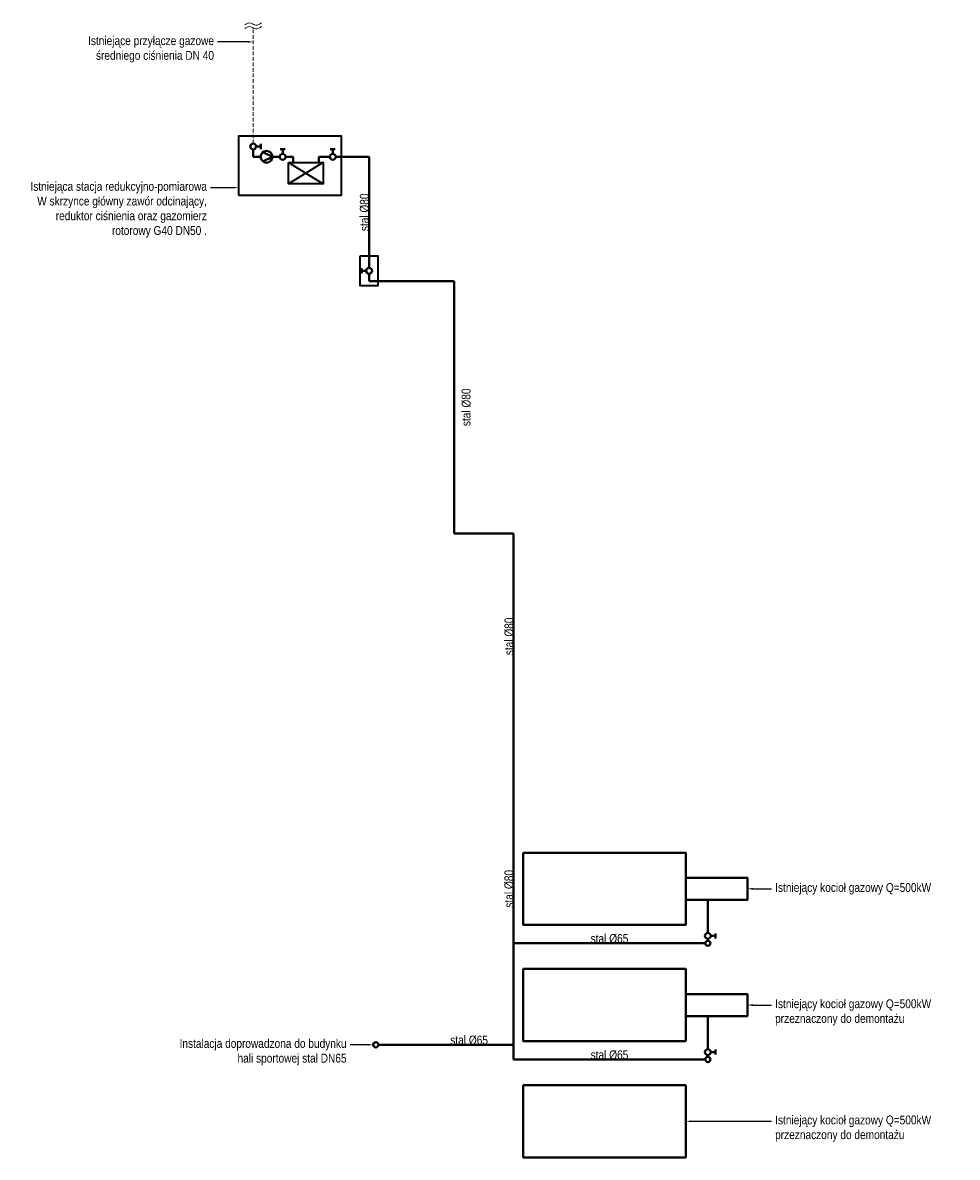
# Model space of a CAD drawing. Header units: centimetres. Extents: x 4745 to 39369, y 17389 to 19524.
# Tile 2 of 188: x 6925 to 8195, y 17866 to 19408. Entities that reach past the tile are written whole.
import ezdxf
from ezdxf import colors
from ezdxf.entities.mleader import LeaderData, LeaderLine
from ezdxf.lldxf.tags import DXFTag
from ezdxf.math import Vec2, Vec3

# ---------------------------------------------------------------- set-up
doc = ezdxf.new("R2010")
doc.units = ezdxf.units.CM
doc.linetypes.add('DASHED2', pattern=[0.375, 0.25, -0.125])
for name, color, linetype, lineweight in [('gaz', 40, 'Continuous', 40), ('IS_Gaz', 40, 'Continuous', 40), ('IS_gaz 2', 44, 'Continuous', 35), ('IS_Opis', 250, 'Continuous', 9), ('IS_Zimna_woda', 5, 'SOLID', 40)]:
    doc.layers.add(name, color=color, linetype=linetype, lineweight=lineweight)
doc.styles.add('styl1', font='ARIALN.TTF')
tags = doc.linetypes.add('DASH', pattern=[15, 10, -5]).pattern_tags.tags
tags[6:7] = [DXFTag(74, 4), DXFTag(75, 0), DXFTag(340, '0'), DXFTag(46, 0.0), DXFTag(50, 0.0), DXFTag(44, 0.0), DXFTag(45, 0.0)]
tags[4:5] = [DXFTag(74, 4), DXFTag(75, 0), DXFTag(340, '0'), DXFTag(46, 0.0), DXFTag(50, 0.0), DXFTag(44, 0.0), DXFTag(45, 0.0)]
tags = doc.linetypes.add('SOLID', pattern=[10, 10, 0]).pattern_tags.tags
tags[6:7] = [DXFTag(74, 4), DXFTag(75, 0), DXFTag(340, '0'), DXFTag(46, 0.0), DXFTag(50, 0.0), DXFTag(44, 0.0), DXFTag(45, 0.0)]
tags[4:5] = [DXFTag(74, 4), DXFTag(75, 0), DXFTag(340, '0'), DXFTag(46, 0.0), DXFTag(50, 0.0), DXFTag(44, 0.0), DXFTag(45, 0.0)]

# ---------------------------------------------------------------- blocks, each defined once
blk = doc.blocks.new('Reduktor')
at = {"layer": 'IS_Gaz', "color": 18, "true_color": 0x000000}
for q in [(-6.4, 4.8), (6.4, 4.8)]:
    blk.add_line((0, -8), q, dxfattribs=at)
blk.add_circle((0, 0), 8.02, dxfattribs=at)
blk = doc.blocks.new('Zaworek')
at = {"layer": 'IS_Zimna_woda', "color": 18, "true_color": 0x000000}
for p, q in [((2, 0), (5.15, 0)), ((5.15, 1.72), (5.15, -1.72))]:
    blk.add_line(p, q, dxfattribs=at)
blk.add_circle((0, 0), 2, dxfattribs=at)

msp = doc.modelspace()

# ---------------------------------------------------------------- linework, layer by layer
at = {"layer": 'gaz', "color": 18, "linetype": 'DASHED2', "lineweight": 5, "ltscale": 20, "true_color": 0x000000}
msp.add_line((7238.1, 19243.8), (7238.1, 19400.9), dxfattribs=at)
at = {"layer": 'IS_Gaz', "color": 18, "true_color": 0x000000}
for p, q in [((7238.1, 19235.8), (7238.1, 19225.8)), ((7238.1, 19225.8), (7248.1, 19225.8)), ((7264.2, 19225.8), (7274.2, 19225.8)), ((7282.2, 19225.8), (7292.2, 19225.8)), ((7292.2, 19218.1), (7292.2, 19225.8)), ((7327.2, 19218.1), (7327.2, 19225.8)), ((7327.2, 19225.8), (7342.2, 19225.8)), ((7395.6, 19066.8), (7395.6, 19056.8)), ((7856.1, 18160.3), (7856.1, 18162.8)), ((7501.1, 18018.8), (7408.1, 18018.8)), ((7856.1, 18002.3), (7856.1, 18004.8))]:
    msp.add_line(p, q, dxfattribs=at)
at = {"layer": 'IS_Gaz', "color": 18, "linetype": 'DASH', "true_color": 0x000000}
for p, q in [((7350.2, 19225.8), (7395.6, 19225.8)), ((7395.6, 19225.8), (7395.6, 19074.8)), ((7511.1, 19056.8), (7395.6, 19056.8)), ((7511.1, 18713.8), (7511.1, 19056.8)), ((7592.1, 18713.8), (7511.1, 18713.8)), ((7592.1, 17998.8), (7592.1, 18713.8)), ((7856.1, 18170.8), (7856.1, 18215.8)), ((7852.6, 18156.8), (7592.1, 18156.8)), ((7856.1, 18012.8), (7856.1, 18057.8)), ((7501.1, 18018.8), (7592.1, 18018.8)), ((7852.6, 17998.8), (7592.1, 17998.8))]:
    msp.add_line(p, q, dxfattribs=at)
at = {"layer": 'IS_Gaz', "color": 18, "true_color": 0x000000}
for points in [[(7605.1, 18279.8), (7826.1, 18279.8), (7826.1, 18181.8), (7605.1, 18181.8)], [(7826.1, 18245.8), (7909.8, 18245.8), (7909.8, 18215.8), (7826.1, 18215.8)], [(7605.1, 18121.8), (7826.1, 18121.8), (7826.1, 18023.8), (7605.1, 18023.8)], [(7826.1, 18087.8), (7909.8, 18087.8), (7909.8, 18057.8), (7826.1, 18057.8)], [(7605.1, 17963.8), (7826.1, 17963.8), (7826.1, 17865.8), (7605.1, 17865.8)]]:
    msp.add_lwpolyline(points, close=True, dxfattribs=at)
for centre in [(7856.1, 18156.8), (7404.7, 18018.8), (7856.1, 17998.8)]:
    msp.add_circle(centre, 3.5, dxfattribs=at)
at = {"layer": 'IS_gaz 2', "color": 18, "true_color": 0x000000}
for p, q in [((7286.2, 19218.1), (7333.2, 19189.1)), ((7333.2, 19218.1), (7286.2, 19189.1))]:
    msp.add_line(p, q, dxfattribs=at)
for points in [[(7218.1, 19173.8), (7358.1, 19173.8), (7358.1, 19253.8), (7218.1, 19253.8)], [(7286.2, 19218.1), (7333.2, 19218.1), (7333.2, 19189.1), (7286.2, 19189.1)], [(7383.1, 19090.8), (7383.1, 19050.8), (7408.1, 19050.8), (7408.1, 19090.8)]]:
    msp.add_lwpolyline(points, close=True, dxfattribs=at)
at = {"layer": 'IS_Opis'}
for points in [[(7249.6, 19408), (7241.5, 19404.6), (7232.9, 19407.8), (7226.7, 19405)], [(7249.6, 19403), (7241.5, 19399.6), (7232.9, 19402.8), (7226.7, 19400)]]:
    msp.add_spline(points, degree=3, dxfattribs=at)

# ---------------------------------------------------------------- block references
at = {"layer": 'IS_gaz 2', "color": 18, "true_color": 0x000000, "xscale": 1.999999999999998, "yscale": 1.999999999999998, "zscale": 1.999999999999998}
msp.add_blockref('Zaworek', (7238.1, 19239.8), dxfattribs=at)
at = {"layer": 'IS_gaz 2', "color": 18, "true_color": 0x000000, "rotation": 90}
msp.add_blockref('Reduktor', (7256.2, 19225.8), dxfattribs=at)
at = {"layer": 'IS_gaz 2', "color": 18, "true_color": 0x000000, "yscale": 1.999999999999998, "zscale": 1.999999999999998}
for p, xscale, rotation in [((7278.2, 19225.8), 1.999999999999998, 90), ((7346.2, 19225.8), 1.999999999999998, 90), ((7395.6, 19070.8), 1.999999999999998, 180), ((7856.1, 18166.8), -1.999999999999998, 180), ((7856.1, 18008.8), -1.999999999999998, 180)]:
    msp.add_blockref('Zaworek', p, dxfattribs=dict(at, xscale=xscale, rotation=rotation))

# ---------------------------------------------------------------- texts
at = {"layer": 'IS_Opis', "char_height": 12, "width": 131.329, "attachment_point": 8, "rotation": 90, "line_spacing_factor": 0.938532, "style": 'styl1'}
for insert in [(7395.6, 19150.3), (7533.9, 18885.3), (7592.1, 18573.9), (7592.1, 18230.8)]:
    msp.add_mtext('stal %%C80', dxfattribs=dict(at, insert=insert))
at = {"layer": 'IS_Opis', "char_height": 12, "width": 131.329, "attachment_point": 8, "line_spacing_factor": 0.938532, "style": 'styl1'}
for insert in [(7722.4, 18156.8), (7531.6, 18018.8), (7722.4, 17998.8)]:
    msp.add_mtext('stal %%C65', dxfattribs=dict(at, insert=insert))

# ---------------------------------------------------------------- leaders
at = {"layer": 'IS_Opis'}
ml = msp.add_multileader_mtext('Standard', dxfattribs=at)
ml.set_content('\\A1;Istniejący kocioł gazowy Q=500kW ', color=256, style='styl1')
ml.set_leader_properties()
ml.build(insert=Vec2(0, 0))
ml.multileader.update_dxf_attribs({"dogleg_length": 5, "arrow_head_size": 7.5})
ctx = ml.context
ctx.base_point, ctx.char_height, ctx.arrow_head_size, ctx.landing_gap_size, ctx.plane_origin = Vec3(7942.6, 18230.8), 12, 7.5, 5, Vec3(7838.8, 18014.3)
notes = []
notes.append((ctx, [(1, (1, 1, 0), (7935.8, 18230.8), (1, 0), 6.77, [(0, [(7909.8, 18230.8)], 0, [])])]))
ctx.mtext.insert, ctx.mtext.width, ctx.mtext.defined_height, ctx.mtext.flow_direction = Vec3(7947.6, 18238.6), 247.64, 76.9, 5
ml = msp.add_multileader_mtext('Standard', dxfattribs=at)
ml.set_content('\\A1;Istniejący kocioł gazowy Q=500kW przeznaczony do demontażu', color=256, style='styl1')
ml.set_leader_properties()
ml.build(insert=Vec2(0, 0))
ml.multileader.update_dxf_attribs({"dogleg_length": 5, "arrow_head_size": 7.5})
ctx = ml.context
ctx.base_point, ctx.char_height, ctx.arrow_head_size, ctx.landing_gap_size, ctx.plane_origin = Vec3(7942.6, 18072.8), 12, 7.5, 5, Vec3(7838.8, 17856.3)
notes.append((ctx, [(1, (1, 1, 0), (7935.8, 18072.8), (1, 0), 6.77, [(0, [(7909.8, 18072.8)], 0, [])])]))
ctx.mtext.insert, ctx.mtext.width, ctx.mtext.defined_height, ctx.mtext.flow_direction = Vec3(7947.6, 18080.6), 247.64, 76.9, 5
ml = msp.add_multileader_mtext('Standard', dxfattribs=at)
ml.set_content('\\A1;Istniejący kocioł gazowy Q=500kW przeznaczony do demontażu', color=256, style='styl1')
ml.set_leader_properties()
ml.build(insert=Vec2(0, 0))
ml.multileader.update_dxf_attribs({"dogleg_length": 5, "arrow_head_size": 7.5})
ctx = ml.context
ctx.base_point, ctx.char_height, ctx.arrow_head_size, ctx.landing_gap_size, ctx.plane_origin = Vec3(7942.6, 17914.8), 12, 7.5, 5, Vec3(7838.8, 17698.3)
notes.append((ctx, [(1, (1, 1, 0), (7935.8, 17914.8), (1, 0), 6.77, [(0, [(7826.1, 17914.8)], 0, [])])]))
ctx.mtext.insert, ctx.mtext.width, ctx.mtext.defined_height, ctx.mtext.flow_direction = Vec3(7947.6, 17922.6), 247.64, 76.9, 5
for ctx, leaders in notes:
    for number, flags, end, landing, length, lines in leaders:
        leader = LeaderData()
        leader.index, (leader.has_last_leader_line, leader.has_dogleg_vector, leader.attachment_direction) = number, flags
        leader.last_leader_point, leader.dogleg_vector, leader.dogleg_length = Vec3(end), Vec3(landing), length
        for number, points, colour, breaks in lines:
            line = LeaderLine()
            line.index, line.vertices, line.color, line.breaks = number, Vec3.list(points), colors.encode_raw_color(colour), breaks
            leader.lines.append(line)
        ctx.leaders.append(leader)

# ---------------------------------------------------------------- next in the draw order: leaders
ml = msp.add_multileader_mtext('Standard', dxfattribs=at)
ml.set_content('Istniejące przyłącze gazowe średniego ciśnienia DN 40 ', color=256, style='styl1')
ml.set_leader_properties()
ml.build(insert=Vec2(0, 0))
ml.multileader.update_dxf_attribs({"dogleg_length": 5, "arrow_head_size": 7.5})
ctx = ml.context
ctx.base_point, ctx.char_height, ctx.arrow_head_size, ctx.landing_gap_size, ctx.plane_origin = Vec3(7010.5, 19381.9), 12, 7.5, 5, Vec3(7241.7, 19256.8)
ctx.text_align_type = 2
notes = []
notes.append((ctx, [(0, (1, 1, 0), (7196.5, 19381.9), (-1, 0), 6.77, [(0, [(7238.1, 19381.9)], 0, [])])]))
ctx.mtext.insert, ctx.mtext.width, ctx.mtext.defined_height, ctx.mtext.alignment, ctx.mtext.flow_direction = Vec3(7184.8, 19389.6), 175.794, 76.9, 3, 5
ctx.mtext.has_bg_fill, ctx.mtext.bg_color, ctx.mtext.bg_scale_factor, ctx.mtext.bg_transparency, ctx.mtext.use_window_bg_color = 1, -1027028792, 1.5, 0, 1
ml = msp.add_multileader_mtext('Standard', dxfattribs=at)
ml.set_content('Istniejąca stacja redukcyjno-pomiarowa ^JW skrzynce główny zawór odcinający, reduktor ciśnienia oraz gazomierz rotorowy G40 DN50 .', color=256, style='styl1')
ml.set_leader_properties()
ml.build(insert=Vec2(0, 0))
ml.multileader.update_dxf_attribs({"dogleg_length": 5, "arrow_head_size": 7.5})
ctx = ml.context
ctx.base_point, ctx.char_height, ctx.arrow_head_size, ctx.landing_gap_size, ctx.plane_origin = Vec3(6932.2, 19183.8), 12, 7.5, 5, Vec3(7233.2, 18893.8)
ctx.text_align_type = 2
notes.append((ctx, [(0, (1, 1, 0), (7187, 19183.8), (-1, 0), 6.77, [(0, [(7218.1, 19183.8)], 0, [])])]))
ctx.mtext.insert, ctx.mtext.width, ctx.mtext.defined_height, ctx.mtext.alignment, ctx.mtext.flow_direction = Vec3(7175.2, 19191.6), 250.458, 76.9, 3, 5
ctx.mtext.has_bg_fill, ctx.mtext.bg_color, ctx.mtext.bg_scale_factor, ctx.mtext.bg_transparency, ctx.mtext.use_window_bg_color = 1, -1027028792, 1.5, 0, 1
ml = msp.add_multileader_mtext('Standard', dxfattribs=at)
ml.set_content('Instalacja doprowadzona do budynku hali sportowej stal DN65', color=256, style='styl1')
ml.set_leader_properties()
ml.build(insert=Vec2(0, 0))
ml.multileader.update_dxf_attribs({"dogleg_length": 5, "arrow_head_size": 7.5})
ctx = ml.context
ctx.base_point, ctx.char_height, ctx.arrow_head_size, ctx.landing_gap_size, ctx.plane_origin = Vec3(7135.3, 18018.8), 12, 7.5, 5, Vec3(7416.2, 17728.8)
ctx.text_align_type = 2
notes.append((ctx, [(0, (1, 1, 0), (7376.7, 18018.8), (-1, 0), 6.77, [(0, [(7401.2, 18018.8)], 0, [])])]))
ctx.mtext.insert, ctx.mtext.width, ctx.mtext.defined_height, ctx.mtext.alignment, ctx.mtext.flow_direction = Vec3(7365, 18026.6), 237.331, 76.9, 3, 5
ctx.mtext.has_bg_fill, ctx.mtext.bg_color, ctx.mtext.bg_scale_factor, ctx.mtext.bg_transparency, ctx.mtext.use_window_bg_color = 1, -1027028792, 1.5, 0, 1
for ctx, leaders in notes:
    for number, flags, end, landing, length, lines in leaders:
        leader = LeaderData()
        leader.index, (leader.has_last_leader_line, leader.has_dogleg_vector, leader.attachment_direction) = number, flags
        leader.last_leader_point, leader.dogleg_vector, leader.dogleg_length = Vec3(end), Vec3(landing), length
        for number, points, colour, breaks in lines:
            line = LeaderLine()
            line.index, line.vertices, line.color, line.breaks = number, Vec3.list(points), colors.encode_raw_color(colour), breaks
            leader.lines.append(line)
        ctx.leaders.append(leader)

doc.saveas('drawing.dxf')
